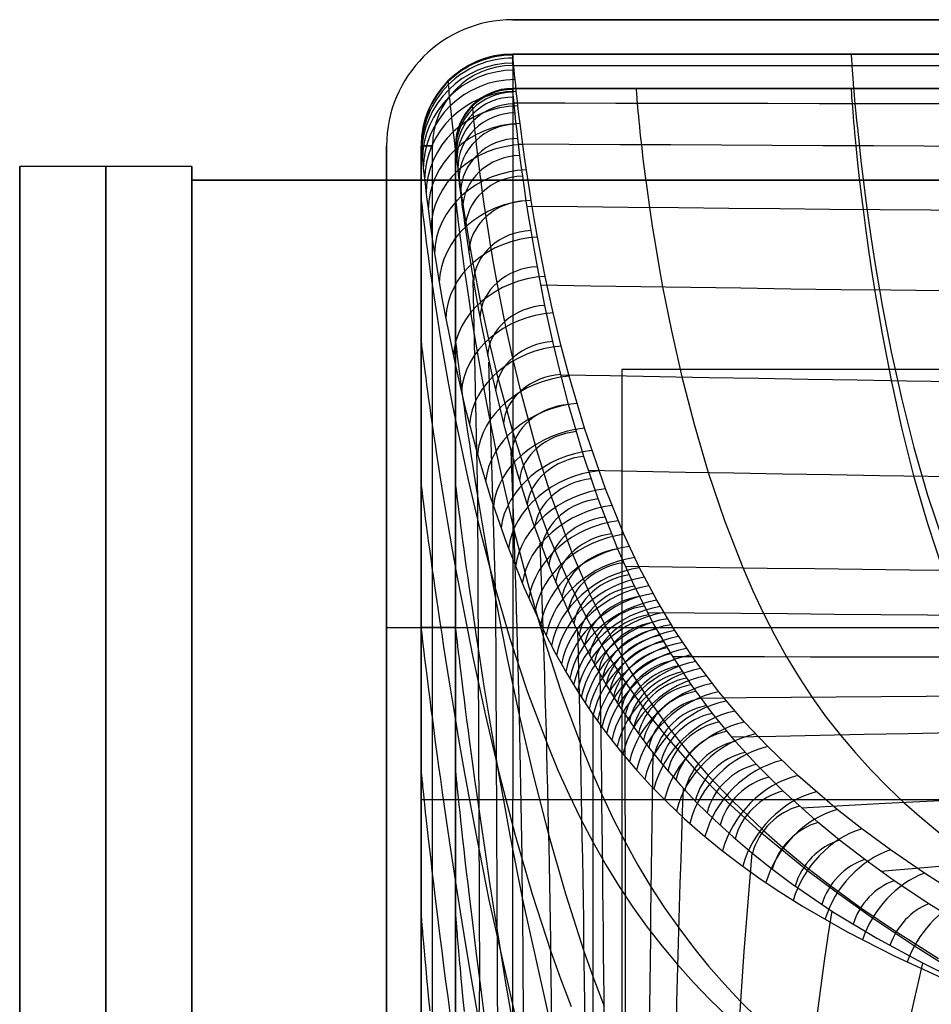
# Model space of a CAD drawing. Extents: x -288 to 235, y -508 to 198.
# Tile 23 of 34: x -185 to -106, y 112 to 198. Entities that reach past the tile are written whole.
import ezdxf

# ---------------------------------------------------------------- set-up
doc = ezdxf.new("R2010")
doc.units = 0
doc.layers.add('STANDARD', color=7, linetype='CONTINUOUS')

msp = doc.modelspace()

# ---------------------------------------------------------------- linework, layer by layer
at = {"layer": 'STANDARD', "color": 7}
for p, q in [((-142, 198, 353), (142, 198, 353)), ((142, 198, 376), (-142, 198, 376)), ((-142, 198, 376), (-142, 198, 353)), ((-142, 198, 364.5), (142, 198, 364.5)), ((142, 195, 353), (-142, 195, 353)), ((-142, 195, 344), (-142, 195, 353)), ((-142, 195, 344), (142, 195, 344)), ((-142, 195, 348.5), (142, 195, 348.5)), ((142, 195, 376), (-142, 195, 376)), ((142, 195, 891), (-142, 195, 891)), ((-142, 195, 891), (-142, 195, 550)), ((-142, 195, 550), (142, 195, 550)), ((-142, 195, 545), (-142, 195, 376)), ((142, 195, 545), (-142, 195, 545)), ((-142, 195, 720.5), (142, 195, 720.5)), ((-142, 195, 460.5), (142, 195, 460.5)), ((-142, 194, 549), (142, 194, 549)), ((-142, 194, 546), (142, 194, 546)), ((-147.657, 192.657, 344), (-147.657, 192.657, 353)), ((-142, 192, 353), (142, 192, 353)), ((-142, 192, 344), (142, 192, 344)), ((-142, 192, 344), (-142, 192, 353)), ((142, 192, 348.5), (-142, 192, 348.5)), ((-142, 192, 549), (-142, 192, 546)), ((142, 192, 549), (-142, 192, 549)), ((-142, 192, 546), (142, 192, 546)), ((142, 192, 547.5), (-142, 192, 547.5)), ((-145.535, 190.535, 344), (-145.535, 190.535, 353)), ((-153, 103, 353), (-153, 187, 353)), ((-153, 187, 376), (-153, 103, 376)), ((-153, 187, 376), (-153, 187, 353)), ((-153, 187, 364.5), (-153, 103, 364.5)), ((-150, 187, 353), (-150, 103, 353)), ((-150, 187, 344), (-150, 187, 353)), ((-150, 103, 344), (-150, 187, 344)), ((-150, 103, 348.5), (-150, 187, 348.5)), ((-150, 187, 376), (-150, 103, 376)), ((-150, 187, 550), (-150, 187, 891)), ((-150, 187, 550), (-150, 103, 550)), ((-150, 187, 376), (-150, 187, 545)), ((-150, 103, 545), (-150, 187, 545)), ((-150, 103, 749), (-150, 187, 749)), ((-150, 103, 460.5), (-150, 187, 460.5)), ((-149, 103, 549), (-149, 187, 549)), ((-149, 103, 546), (-149, 187, 546)), ((-147, 103, 353), (-147, 187, 353)), ((-147, 103, 344), (-147, 187, 344)), ((-147, 187, 344), (-147, 187, 353)), ((-147, 187, 348.5), (-147, 103, 348.5)), ((-147, 187, 546), (-147, 187, 549)), ((-147, 103, 549), (-147, 187, 549)), ((-147, 187, 546), (-147, 103, 546)), ((-147, 103, 547.5), (-147, 187, 547.5)), ((-153, 145, 353), (-150, 145, 353)), ((-153, 145, 376), (153, 145, 376)), ((-153, 145, 353), (-153, 145, 376)), ((-150, 145, 344), (-150, 145, 353)), ((-150, 145, 376), (150, 145, 376)), ((-150, 145, 376), (-150, 145, 545)), ((-147, 145, 549), (-149, 145, 549)), ((-147, 145, 546), (-149, 145, 546)), ((-147, 145, 353), (147, 145, 353)), ((-147, 145, 344), (-147, 145, 353)), ((-147, 145, 549), (-147, 145, 546)), ((-128.038, 145, 244), (128.038, 145, 244)), ((-150, 139, 550), (-150, 139, 947.285)), ((-135, 12.793, 244), (-135, 137.396, 244)), ((-150, 130, 948), (-150, 91, 948)), ((-142, 130, 956), (142, 130, 956)), ((-142, 91, 956), (-142, 130, 956))]:
    msp.add_line(p, q, dxfattribs=at)
at = {"layer": 'STANDARD', "color": 253}
for p, q in [((-185, -185.2, 99.2), (-185, 185.2, 99.2)), ((-185, 185.2, 99.2), (-185, 185.2, -1.2)), ((-185, 185.2, -1.2), (-185, -185.2, -1.2)), ((-170, 185.2, -1.2), (-185, 185.2, -1.2)), ((-170, 185.2, 99.2), (-185, 185.2, 99.2)), ((-185, 185.2, 49), (-185, 42, 49)), ((-170, 185.2, 49), (-185, 185.2, 49)), ((-177.5, -185.2, -1.2), (-177.5, 185.2, -1.2)), ((-177.5, 185.2, -1.2), (-177.5, 185.2, 99.2)), ((-177.5, 185.2, 99.2), (-177.5, -185.2, 99.2)), ((-170, -185.2, -1.2), (-170, 185.2, -1.2)), ((-170, 185.2, -1.2), (-170, 185.2, 99.2)), ((-170, 185.2, 99.2), (-170, -185.2, 99.2)), ((-170, -185.2, 49), (-170, 185.2, 49)), ((170, 184, 98), (-170, 184, 98)), ((-170, 184, 98), (-170, -184, 98)), ((-170, 184), (170, 184)), ((-170, 184, 98), (-170, 184)), ((-170, -184), (-170, 184)), ((-170, 184, 49), (-21.5, 184, 49)), ((-170, -184, 49), (-170, 184, 49)), ((132.5, 167.5, 114), (-132.5, 167.5, 114)), ((-132.5, 167.5, 114), (-132.5, -97.5, 114)), ((132.5, 167.5, 98), (-132.5, 167.5, 98)), ((-132.5, 167.5, 98), (-132.5, 167.5, 114)), ((-132.5, 167.5, 98), (-132.5, -97.5, 98)), ((132.5, 167.5, 106), (-132.5, 167.5, 106)), ((-132.5, 167.5, 106), (-132.5, -97.5, 106))]:
    msp.add_line(p, q, dxfattribs=at)
at = {"layer": 'STANDARD', "color": 7, "extrusion": (1, 2.12681e-05, 1.15351e-06)}
msp.add_lwpolyline([(100.629, 325.285), (185.461, 329.886)], dxfattribs=at)
at = {"layer": 'STANDARD', "color": 7, "extrusion": (0.787637, 0.048608, -0.614219)}
msp.add_lwpolyline([(103.271, 158.268), (145.689, 163.043), (189.995, 166.943)], dxfattribs=at)
at = {"layer": 'STANDARD', "color": 7}
for points in [[(-102.615, 121.339, 194.326), (-106.104, 123.587, 200.048), (-109.05, 125.614, 205.055), (-111.557, 127.458, 209.462), (-113.705, 129.143, 213.356), (-117.155, 132.104, 219.891), (-119.771, 134.613, 225.117), (-121.798, 136.758, 229.365), (-124.042, 139.388, 234.315), (-126.046, 142.026, 239.009), (-127.867, 144.728, 243.556), (-129.443, 147.372, 247.776), (-130.937, 150.207, 252.108), (-132.303, 153.13, 256.425), (-133.921, 157.079, 262.099), (-135.761, 162.372, 269.579), (-137.096, 166.912, 276.018), (-137.783, 169.538, 279.808), (-138.476, 172.435, 284.085), (-139.167, 175.617, 288.957), (-139.834, 179.038, 294.487), (-140.124, 180.66, 297.254), (-140.391, 182.237, 300.063), (-140.608, 183.588, 302.581), (-140.808, 184.893, 305.134), (-140.972, 186.02, 307.454), (-141.123, 187.103, 309.805), (-141.249, 188.047, 311.977), (-141.364, 188.948, 314.177), (-141.461, 189.738, 316.235), (-141.55, 190.484, 318.316), (-141.624, 191.14, 320.285), (-141.692, 191.753, 322.274), (-141.749, 192.291, 324.174), (-141.799, 192.785, 326.09), (-141.842, 193.215, 327.937), (-141.879, 193.603, 329.797), (-141.909, 193.934, 331.604), (-141.935, 194.223, 333.421), (-141.956, 194.462, 335.197), (-141.973, 194.657, 336.98), (-141.985, 194.807, 338.736), (-141.993, 194.915, 340.497), (-141.998, 194.979, 342.247), (-142, 195, 344)], [(-112.5, 195, 344), (-112.499, 194.977, 342.195), (-112.495, 194.91, 340.403), (-112.488, 194.798, 338.624), (-112.478, 194.644, 336.859), (-112.465, 194.447, 335.106), (-112.449, 194.21, 333.365), (-112.43, 193.933, 331.636), (-112.407, 193.617, 329.919), (-112.381, 193.264, 328.214), (-112.35, 192.873, 326.52), (-112.316, 192.447, 324.837), (-112.278, 191.986, 323.164), (-112.235, 191.491, 321.502), (-112.189, 190.963, 319.85), (-112.137, 190.403, 318.208), (-112.081, 189.813, 316.576), (-112.021, 189.193, 314.953), (-111.955, 188.544, 313.338), (-111.809, 187.164, 310.136), (-111.641, 185.681, 306.966), (-111.452, 184.103, 303.827), (-111.238, 182.437, 300.715), (-111, 180.694, 297.63), (-110.737, 178.879, 294.569), (-110.446, 177.001, 291.529), (-109.781, 173.09, 285.505), (-108.995, 169.025, 279.54), (-108.079, 164.87, 273.617), (-107.026, 160.689, 267.717), (-105.825, 156.547, 261.824), (-104.468, 152.509, 255.918)], [(-147.657, 192.657, 344), (-147.655, 192.636, 342.293), (-147.65, 192.573, 340.587), (-147.642, 192.468, 338.871), (-147.63, 192.321, 337.158), (-147.613, 192.129, 335.417), (-147.592, 191.895, 333.683), (-147.566, 191.611, 331.906), (-147.536, 191.285, 330.138), (-147.499, 190.903, 328.316), (-147.456, 190.479, 326.506), (-147.405, 189.991, 324.626), (-147.348, 189.46, 322.759), (-147.281, 188.854, 320.803), (-147.206, 188.205, 318.864), (-147.118, 187.465, 316.812), (-147.02, 186.682, 314.78), (-146.905, 185.787, 312.605), (-146.778, 184.847, 310.454), (-146.627, 183.769, 308.123), (-146.462, 182.645, 305.819), (-146.261, 181.341, 303.279), (-146.043, 179.99, 300.771), (-145.774, 178.41, 297.968), (-145.481, 176.782, 295.2), (-144.809, 173.342, 289.655), (-144.11, 170.131, 284.753), (-143.408, 167.201, 280.436), (-142.024, 162.12, 273.162), (-140.7, 157.934, 267.255), (-138.892, 153.03, 260.295), (-137.324, 149.377, 254.991), (-135.575, 145.834, 249.666), (-133.908, 142.884, 245.029), (-132.18, 140.191, 240.576), (-130.421, 137.742, 236.325), (-128.604, 135.454, 232.173), (-125.966, 132.476, 226.498), (-123.591, 130.071, 221.682), (-120.468, 127.211, 215.69), (-116.313, 123.811, 208.209), (-113.699, 121.852, 203.742), (-110.62, 119.682, 198.687), (-106.964, 117.257, 192.943), (-102.602, 114.522, 186.415)], [(-102.156, 118.682, 195.641), (-105.731, 120.905, 201.34), (-108.745, 122.921, 206.341), (-111.306, 124.761, 210.75), (-113.496, 126.446, 214.655), (-115.376, 127.991, 218.117), (-118.433, 130.737, 224.002), (-120.757, 133.063, 228.724), (-122.583, 135.073, 232.619), (-124.586, 137.505, 237.113), (-126.439, 140.017, 241.521), (-128.192, 142.691, 245.972), (-129.783, 145.442, 250.319), (-131.395, 148.609, 255.111), (-132.842, 151.841, 259.839), (-134.544, 156.215, 266.079), (-135.796, 159.921, 271.309), (-137.13, 164.45, 277.732), (-137.815, 167.063, 281.502), (-138.506, 169.937, 285.746), (-139.193, 173.087, 290.569), (-139.856, 176.462, 296.024), (-140.144, 178.057, 298.747), (-140.408, 179.606, 301.505), (-140.623, 180.93, 303.973), (-140.821, 182.208, 306.471), (-140.984, 183.309, 308.737), (-141.133, 184.364, 311.029), (-141.258, 185.284, 313.144), (-141.372, 186.159, 315.282), (-141.468, 186.925, 317.279), (-141.555, 187.649, 319.296), (-141.629, 188.284, 321.201), (-141.695, 188.876, 323.123), (-141.752, 189.395, 324.957), (-141.801, 189.871, 326.805), (-141.844, 190.286, 328.583), (-141.88, 190.659, 330.373), (-141.91, 190.977, 332.11), (-141.936, 191.255, 333.856), (-141.957, 191.484, 335.56), (-141.973, 191.671, 337.271), (-141.985, 191.815, 338.955), (-141.993, 191.918, 340.643), (-141.998, 191.979, 342.321), (-142, 192, 344)], [(-131.25, 192, 344), (-131.249, 191.979, 342.288), (-131.244, 191.915, 340.587), (-131.237, 191.811, 338.898), (-131.227, 191.666, 337.22), (-131.213, 191.481, 335.552), (-131.195, 191.258, 333.894), (-131.174, 190.998, 332.246), (-131.149, 190.7, 330.607), (-131.12, 190.366, 328.977), (-131.087, 189.997, 327.356), (-131.05, 189.594, 325.743), (-131.007, 189.158, 324.138), (-130.96, 188.688, 322.54), (-130.909, 188.187, 320.95), (-130.852, 187.655, 319.368), (-130.79, 187.093, 317.791), (-130.649, 185.881, 314.658), (-130.485, 184.56, 311.549), (-130.296, 183.135, 308.462), (-130.082, 181.613, 305.396), (-129.84, 180.003, 302.348), (-129.569, 178.311, 299.317), (-129.268, 176.544, 296.302), (-128.936, 174.71, 293.299), (-128.17, 170.872, 287.328), (-127.261, 166.854, 281.388), (-126.196, 162.719, 275.466), (-124.964, 158.527, 269.545), (-123.553, 154.341, 263.61), (-121.951, 150.221, 257.644), (-121.074, 148.205, 254.643), (-120.146, 146.229, 251.628), (-119.163, 144.301, 248.596), (-118.125, 142.429, 245.547), (-117.036, 140.631, 242.496), (-115.89, 138.896, 239.431), (-114.689, 137.225, 236.355), (-113.433, 135.613, 233.268), (-112.122, 134.059, 230.172), (-110.756, 132.56, 227.066), (-109.336, 131.113, 223.953), (-107.863, 129.716, 220.833), (-106.336, 128.366, 217.706), (-104.756, 127.061, 214.574)], [(-112.5, 192, 344), (-112.499, 191.978, 342.27), (-112.495, 191.913, 340.554), (-112.488, 191.807, 338.849), (-112.478, 191.659, 337.156), (-112.466, 191.47, 335.475), (-112.45, 191.243, 333.805), (-112.431, 190.977, 332.145), (-112.408, 190.673, 330.496), (-112.382, 190.333, 328.856), (-112.351, 189.957, 327.225), (-112.318, 189.547, 325.604), (-112.28, 189.102, 323.991), (-112.238, 188.624, 322.387), (-112.191, 188.114, 320.791), (-112.14, 187.573, 319.202), (-112.085, 187.001, 317.621), (-112.025, 186.4, 316.048), (-111.96, 185.77, 314.481), (-111.815, 184.428, 311.366), (-111.649, 182.982, 308.276), (-111.461, 181.44, 305.209), (-111.25, 179.809, 302.162), (-111.014, 178.097, 299.133), (-110.752, 176.312, 296.122), (-110.464, 174.461, 293.125), (-109.802, 170.594, 287.168), (-109.019, 166.559, 281.248), (-108.106, 162.419, 275.346), (-107.053, 158.238, 269.447), (-105.851, 154.082, 263.533), (-104.49, 150.014, 257.585)], [(-145.536, 190.536, 344), (-145.534, 190.515, 342.349), (-145.529, 190.455, 340.699), (-145.521, 190.353, 339.039), (-145.508, 190.211, 337.382), (-145.492, 190.026, 335.698), (-145.472, 189.799, 334.019), (-145.446, 189.525, 332.299), (-145.416, 189.21, 330.586), (-145.379, 188.841, 328.821), (-145.337, 188.43, 327.065), (-145.287, 187.958, 325.24), (-145.231, 187.443, 323.426), (-145.164, 186.855, 321.525), (-145.09, 186.224, 319.638), (-145.003, 185.505, 317.639), (-144.907, 184.742, 315.658), (-144.793, 183.871, 313.536), (-144.668, 182.954, 311.435), (-144.518, 181.902, 309.155), (-144.355, 180.803, 306.899), (-144.156, 179.526, 304.409), (-143.941, 178.202, 301.948), (-143.675, 176.651, 299.192), (-143.385, 175.052, 296.469), (-142.719, 171.665, 291.005), (-142.027, 168.497, 286.164), (-141.33, 165.602, 281.895), (-139.957, 160.57, 274.688), (-138.643, 156.416, 268.825), (-136.847, 151.54, 261.907), (-135.287, 147.902, 256.627), (-133.548, 144.367, 251.321), (-131.888, 141.419, 246.694), (-130.166, 138.726, 242.249), (-128.412, 136.279, 238.005), (-126.597, 133.997, 233.861), (-124.95, 132.104, 230.281), (-122.845, 129.887, 225.917), (-120.124, 127.292, 220.569), (-118.45, 125.821, 217.421), (-116.524, 124.226, 213.914), (-114.279, 122.481, 209.967), (-111.65, 120.569, 205.519), (-108.554, 118.465, 200.489), (-104.874, 116.131, 194.776)], [(-150, 187, 344), (-149.998, 186.974, 342.183), (-149.991, 186.897, 340.379), (-149.98, 186.771, 338.59), (-149.965, 186.597, 336.814), (-149.944, 186.377, 335.051), (-149.919, 186.111, 333.301), (-149.888, 185.802, 331.564), (-149.852, 185.451, 329.839), (-149.811, 185.06, 328.127), (-149.764, 184.629, 326.426), (-149.712, 184.16, 324.737), (-149.654, 183.656, 323.059), (-149.589, 183.116, 321.392), (-149.519, 182.543, 319.735), (-149.442, 181.939, 318.09), (-149.359, 181.303, 316.454), (-149.174, 179.948, 313.213), (-148.961, 178.488, 310.01), (-148.72, 176.933, 306.842), (-148.45, 175.295, 303.709), (-148.151, 173.583, 300.607), (-147.82, 171.809, 297.534), (-147.063, 168.105, 291.466), (-146.169, 164.251, 285.482), (-145.129, 160.306, 279.562), (-143.93, 156.327, 273.684), (-142.561, 152.361, 267.827), (-141.007, 148.455, 261.969), (-139.253, 144.651, 256.092), (-138.296, 142.801, 253.141), (-137.283, 140.991, 250.179), (-136.213, 139.228, 247.204), (-135.083, 137.515, 244.213), (-133.891, 135.857, 241.205), (-132.638, 134.251, 238.181), (-131.324, 132.696, 235.141), (-129.949, 131.19, 232.086), (-128.512, 129.731, 229.018), (-127.014, 128.318, 225.937), (-125.456, 126.949, 222.844), (-123.836, 125.623, 219.741), (-122.156, 124.338, 216.627), (-120.416, 123.092, 213.504), (-118.614, 121.883, 210.373), (-116.75, 120.71, 207.234), (-112.839, 118.462, 200.935), (-108.678, 116.33, 194.616), (-104.264, 114.3, 188.282)], [(-147, 187, 344), (-146.998, 186.974, 342.19), (-146.991, 186.896, 340.381), (-146.98, 186.768, 338.573), (-146.964, 186.59, 336.769), (-146.943, 186.363, 334.968), (-146.916, 186.088, 333.173), (-146.884, 185.765, 331.383), (-146.846, 185.396, 329.601), (-146.803, 184.982, 327.826), (-146.752, 184.524, 326.06), (-146.696, 184.024, 324.303), (-146.633, 183.485, 322.555), (-146.563, 182.907, 320.817), (-146.487, 182.292, 319.089), (-146.403, 181.643, 317.371), (-146.312, 180.96, 315.663), (-146.214, 180.245, 313.966), (-146.109, 179.501, 312.28), (-145.875, 177.929, 308.939), (-145.61, 176.256, 305.638), (-145.313, 174.495, 302.374), (-144.982, 172.659, 299.146), (-144.616, 170.757, 295.951), (-143.777, 166.793, 289.641), (-142.782, 162.678, 283.417), (-141.619, 158.475, 277.248), (-140.271, 154.243, 271.106), (-138.722, 150.037, 264.964), (-136.953, 145.91, 258.8), (-135.98, 143.894, 255.703), (-134.945, 141.918, 252.594), (-133.846, 139.99, 249.47), (-132.682, 138.118, 246.33), (-131.451, 136.309, 243.177), (-130.157, 134.563, 240.017), (-128.8, 132.88, 236.853), (-127.384, 131.258, 233.687), (-125.908, 129.695, 230.522), (-124.375, 128.189, 227.359), (-122.787, 126.737, 224.202), (-121.146, 125.338, 221.052), (-119.453, 123.989, 217.911), (-117.709, 122.687, 214.782), (-114.079, 120.219, 208.563), (-110.266, 117.912, 202.408), (-106.282, 115.746, 196.327), (-102.137, 113.701, 190.329)], [(-150, 182.5, 344), (-149.998, 182.475, 342.149), (-149.99, 182.399, 340.314), (-149.977, 182.275, 338.495), (-149.959, 182.103, 336.691), (-149.936, 181.884, 334.902), (-149.907, 181.62, 333.128), (-149.873, 181.311, 331.368), (-149.833, 180.959, 329.622), (-149.787, 180.565, 327.89), (-149.735, 180.129, 326.171), (-149.677, 179.654, 324.465), (-149.613, 179.139, 322.772), (-149.542, 178.587, 321.091), (-149.466, 177.998, 319.422), (-149.382, 177.374, 317.765), (-149.292, 176.715, 316.119), (-149.196, 176.022, 314.485), (-149.092, 175.298, 312.861), (-148.982, 174.542, 311.247), (-148.864, 173.756, 309.643), (-148.608, 172.099, 306.464), (-148.322, 170.334, 303.322), (-148.005, 168.472, 300.213), (-147.657, 166.52, 297.135), (-147.277, 164.488, 294.085), (-146.863, 162.385, 291.061), (-145.933, 158, 285.079), (-144.859, 153.435, 279.167), (-143.635, 148.761, 273.305), (-142.252, 144.05, 267.472), (-140.705, 139.373, 261.646), (-138.985, 134.8, 255.806), (-138.058, 132.574, 252.874), (-137.086, 130.402, 249.931), (-136.067, 128.291, 246.974), (-135, 126.25, 244), (-133.891, 124.296, 241.022), (-132.734, 122.418, 238.026), (-131.529, 120.612, 235.013), (-130.278, 118.876, 231.983), (-128.98, 117.207, 228.938), (-127.635, 115.602, 225.878), (-126.244, 114.057, 222.804), (-124.807, 112.571, 219.717), (-123.325, 111.14, 216.618)], [(-147, 182.5, 344), (-146.998, 182.475, 342.157), (-146.99, 182.4, 340.331), (-146.977, 182.276, 338.52), (-146.96, 182.105, 336.725), (-146.936, 181.888, 334.946), (-146.908, 181.625, 333.181), (-146.873, 181.318, 331.431), (-146.834, 180.968, 329.695), (-146.788, 180.576, 327.972), (-146.736, 180.143, 326.264), (-146.679, 179.67, 324.568), (-146.615, 179.158, 322.886), (-146.545, 178.609, 321.216), (-146.469, 178.023, 319.558), (-146.386, 177.401, 317.912), (-146.297, 176.745, 316.277), (-146.201, 176.055, 314.654), (-146.098, 175.334, 313.042), (-145.988, 174.581, 311.44), (-145.872, 173.798, 309.849), (-145.617, 172.147, 306.695), (-145.333, 170.388, 303.579), (-145.019, 168.531, 300.497), (-144.674, 166.584, 297.448), (-144.297, 164.557, 294.428), (-143.887, 162.457, 291.435), (-143.444, 160.294, 288.466), (-142.966, 158.077, 285.52), (-141.904, 153.515, 279.681), (-140.695, 148.84, 273.897), (-139.33, 144.124, 268.147), (-137.804, 139.436, 262.408), (-136.109, 134.848, 256.657), (-135.196, 132.613, 253.771), (-134.238, 130.429, 250.872), (-133.233, 128.305, 247.96), (-132.182, 126.25, 245.03), (-131.089, 124.28, 242.096), (-129.949, 122.383, 239.142), (-128.762, 120.557, 236.17), (-127.528, 118.799, 233.181), (-126.248, 117.107, 230.174), (-124.922, 115.476, 227.153), (-123.55, 113.904, 224.116), (-122.133, 112.388, 221.065), (-120.671, 110.926, 218.001)], [(-145.357, 85.653, 296.719), (-144.886, 114.112, 299.398), (-145.051, 156.275, 302.615), (-145.456, 175.329, 303.895)], [(-150, 170, 344), (-149.997, 169.971, 342.058), (-149.987, 169.886, 340.137), (-149.971, 169.744, 338.237), (-149.947, 169.549, 336.357), (-149.918, 169.301, 334.496), (-149.881, 169.001, 332.655), (-149.838, 168.651, 330.833), (-149.788, 168.251, 329.029), (-149.731, 167.804, 327.243), (-149.668, 167.311, 325.474), (-149.597, 166.772, 323.723), (-149.52, 166.19, 321.988), (-149.436, 165.565, 320.269), (-149.344, 164.898, 318.567), (-149.246, 164.192, 316.879), (-149.14, 163.447, 315.207), (-149.027, 162.664, 313.549), (-148.908, 161.845, 311.905), (-148.781, 160.992, 310.275), (-148.646, 160.105, 308.658), (-148.505, 159.186, 307.054), (-148.356, 158.236, 305.462), (-148.036, 156.248, 302.313), (-147.687, 154.151, 299.209), (-147.307, 151.957, 296.145), (-146.897, 149.675, 293.118), (-146.457, 147.316, 290.125), (-145.483, 142.407, 284.227), (-144.383, 137.314, 278.422), (-143.155, 132.118, 272.682), (-141.795, 126.902, 266.981), (-140.302, 121.75, 261.29), (-138.674, 116.744, 255.581), (-137.808, 114.321, 252.711), (-136.907, 111.966, 249.827)], [(-147, 170, 344), (-146.997, 169.971, 342.068), (-146.987, 169.886, 340.158), (-146.971, 169.745, 338.268), (-146.948, 169.55, 336.399), (-146.918, 169.303, 334.55), (-146.882, 169.003, 332.72), (-146.839, 168.654, 330.909), (-146.79, 168.256, 329.117), (-146.733, 167.81, 327.343), (-146.67, 167.317, 325.586), (-146.6, 166.78, 323.847), (-146.523, 166.199, 322.125), (-146.439, 165.575, 320.42), (-146.349, 164.91, 318.73), (-146.251, 164.205, 317.056), (-146.146, 163.461, 315.396), (-146.034, 162.68, 313.752), (-145.915, 161.863, 312.122), (-145.789, 161.011, 310.505), (-145.656, 160.126, 308.902), (-145.516, 159.208, 307.312), (-145.368, 158.259, 305.734), (-145.051, 156.275, 302.615), (-144.705, 154.181, 299.54), (-144.329, 151.99, 296.506), (-143.923, 149.711, 293.511), (-143.487, 147.354, 290.549), (-143.021, 144.93, 287.619), (-142.523, 142.449, 284.715), (-141.435, 137.358, 278.977), (-140.22, 132.163, 273.305), (-138.876, 126.945, 267.673), (-137.401, 121.788, 262.051), (-135.791, 116.774, 256.41), (-134.935, 114.345, 253.574), (-134.044, 111.984, 250.722)], [(-143.854, 74.869, 285.491), (-143.262, 102.293, 287.63), (-143.487, 147.354, 290.549), (-144.075, 168.143, 291.748)], [(-150, 157.5, 344), (-149.996, 157.468, 341.963), (-149.985, 157.372, 339.952), (-149.966, 157.215, 337.967), (-149.94, 156.997, 336.007), (-149.906, 156.72, 334.071), (-149.865, 156.386, 332.16), (-149.817, 155.996, 330.272), (-149.761, 155.551, 328.407), (-149.697, 155.053, 326.565), (-149.627, 154.503, 324.744), (-149.548, 153.903, 322.945), (-149.463, 153.255, 321.167), (-149.37, 152.559, 319.409), (-149.269, 151.817, 317.671), (-149.161, 151.031, 315.952), (-149.046, 150.203, 314.252), (-148.924, 149.333, 312.569), (-148.794, 148.423, 310.905), (-148.657, 147.474, 309.257), (-148.512, 146.489, 307.626), (-148.36, 145.468, 306.011), (-148.201, 144.413, 304.412), (-148.034, 143.325, 302.827), (-147.86, 142.206, 301.257), (-147.49, 139.881, 298.157), (-147.092, 137.449, 295.108), (-146.664, 134.922, 292.106), (-146.207, 132.311, 289.146), (-145.721, 129.629, 286.224), (-145.206, 126.887, 283.335), (-144.09, 121.268, 277.642), (-141.514, 109.827, 266.467)], [(-147, 157.5, 344), (-146.996, 157.468, 341.974), (-146.985, 157.372, 339.974), (-146.967, 157.215, 338.001), (-146.94, 156.997, 336.053), (-146.907, 156.72, 334.129), (-146.866, 156.386, 332.231), (-146.818, 155.995, 330.355), (-146.762, 155.55, 328.504), (-146.7, 155.052, 326.675), (-146.629, 154.502, 324.868), (-146.552, 153.902, 323.083), (-146.467, 153.254, 321.319), (-146.374, 152.558, 319.575), (-146.275, 151.816, 317.852), (-146.168, 151.03, 316.148), (-146.054, 150.202, 314.463), (-145.932, 149.331, 312.796), (-145.804, 148.421, 311.147), (-145.668, 147.473, 309.515), (-145.524, 146.487, 307.9), (-145.374, 145.467, 306.301), (-145.216, 144.412, 304.718), (-145.051, 143.324, 303.15), (-144.879, 142.205, 301.596), (-144.514, 139.881, 298.53), (-144.119, 137.45, 295.514), (-143.696, 134.923, 292.546), (-143.244, 132.313, 289.619), (-142.764, 129.632, 286.73), (-142.255, 126.89, 283.875), (-141.151, 121.275, 278.246), (-138.603, 109.837, 267.192)], [(-150, 145, 344), (-149.996, 144.965, 341.864), (-149.984, 144.859, 339.76), (-149.965, 144.686, 337.686), (-149.938, 144.446, 335.644), (-149.903, 144.141, 333.63), (-149.86, 143.773, 331.646), (-149.81, 143.343, 329.691), (-149.752, 142.854, 327.763), (-149.686, 142.305, 325.862), (-149.613, 141.701, 323.988), (-149.532, 141.041, 322.14), (-149.443, 140.327, 320.316), (-149.348, 139.562, 318.518), (-149.244, 138.746, 316.743), (-149.133, 137.882, 314.991), (-149.015, 136.971, 313.262), (-148.889, 136.015, 311.555), (-148.755, 135.015, 309.869), (-148.615, 133.973, 308.203), (-148.467, 132.89, 306.558), (-148.311, 131.769, 304.932), (-148.148, 130.61, 303.324), (-147.978, 129.416, 301.735), (-147.801, 128.188, 300.163), (-147.424, 125.637, 297.068), (-147.019, 122.97, 294.034), (-146.585, 120.2, 291.057), (-146.122, 117.34, 288.131), (-145.631, 114.403, 285.251), (-145.112, 111.402, 282.411)], [(-147, 145, 344), (-146.996, 144.964, 341.875), (-146.984, 144.859, 339.782), (-146.965, 144.685, 337.721), (-146.938, 144.445, 335.69), (-146.903, 144.139, 333.689), (-146.861, 143.77, 331.718), (-146.811, 143.339, 329.775), (-146.753, 142.848, 327.861), (-146.688, 142.299, 325.975), (-146.615, 141.693, 324.115), (-146.535, 141.032, 322.281), (-146.448, 140.317, 320.473), (-146.352, 139.55, 318.69), (-146.25, 138.733, 316.931), (-146.14, 137.867, 315.196), (-146.023, 136.954, 313.484), (-145.898, 135.996, 311.794), (-145.766, 134.994, 310.125), (-145.627, 133.951, 308.478), (-145.481, 132.867, 306.851), (-145.327, 131.744, 305.243), (-145.167, 130.584, 303.654), (-144.999, 129.388, 302.084), (-144.824, 128.159, 300.531), (-144.452, 125.605, 297.474), (-144.052, 122.936, 294.479), (-143.624, 120.165, 291.54), (-143.168, 117.304, 288.652), (-142.684, 114.367, 285.809), (-142.172, 111.366, 283.005)], [(-150, 132.5, 344), (-149.996, 132.461, 341.76), (-149.992, 132.413, 340.654), (-149.985, 132.346, 339.557), (-149.977, 132.261, 338.47), (-149.966, 132.157, 337.391), (-149.954, 132.035, 336.322), (-149.94, 131.895, 335.261), (-149.924, 131.737, 334.21), (-149.906, 131.562, 333.166), (-149.887, 131.37, 332.132), (-149.865, 131.16, 331.106), (-149.817, 130.691, 329.079), (-149.761, 130.157, 327.085), (-149.697, 129.558, 325.122), (-149.627, 128.898, 323.191), (-149.548, 128.178, 321.291), (-149.463, 127.4, 319.42), (-149.37, 126.565, 317.579), (-149.269, 125.675, 315.765), (-149.161, 124.733, 313.979), (-149.046, 123.74, 312.219), (-148.924, 122.697, 310.486), (-148.794, 121.607, 308.777), (-148.657, 120.471, 307.093), (-148.512, 119.291, 305.432), (-148.36, 118.07, 303.794), (-148.201, 116.808, 302.179), (-148.034, 115.507, 300.584), (-147.86, 114.17, 299.01), (-147.679, 112.798, 297.455), (-147.49, 111.393, 295.92)], [(-147, 132.5, 344), (-146.999, 132.49, 342.88), (-146.996, 132.461, 341.77), (-146.992, 132.413, 340.669), (-146.985, 132.346, 339.578), (-146.977, 132.26, 338.496), (-146.966, 132.156, 337.423), (-146.954, 132.033, 336.359), (-146.94, 131.892, 335.304), (-146.925, 131.734, 334.258), (-146.907, 131.558, 333.221), (-146.887, 131.365, 332.193), (-146.866, 131.155, 331.173), (-146.843, 130.928, 330.161), (-146.818, 130.684, 329.159), (-146.762, 130.147, 327.178), (-146.699, 129.546, 325.23), (-146.629, 128.884, 323.313), (-146.552, 128.161, 321.428), (-146.467, 127.38, 319.573), (-146.375, 126.542, 317.748), (-146.275, 125.649, 315.951), (-146.169, 124.704, 314.183), (-146.055, 123.707, 312.442), (-145.934, 122.661, 310.727), (-145.805, 121.568, 309.038), (-145.67, 120.429, 307.374), (-145.527, 119.246, 305.734), (-145.378, 118.021, 304.117), (-145.221, 116.756, 302.523), (-145.057, 115.452, 300.95), (-144.886, 114.112, 299.398), (-144.708, 112.737, 297.866), (-144.523, 111.329, 296.353)], [(-109.931, 123.757, 208.363), (-72.852, 126.895, 208.101), (-43.872, 128.506, 207.956), (-14.651, 129.332, 207.88), (14.651, 129.332, 207.88), (43.872, 128.506, 207.956), (72.852, 126.895, 208.101), (109.931, 123.757, 208.363)], [(-150, 120, 344), (-149.999, 119.989, 342.818), (-149.997, 119.958, 341.647), (-149.993, 119.906, 340.487), (-149.987, 119.833, 339.337), (-149.98, 119.74, 338.199), (-149.971, 119.627, 337.071), (-149.96, 119.495, 335.953), (-149.947, 119.343, 334.846), (-149.933, 119.172, 333.749), (-149.918, 118.982, 332.662), (-149.9, 118.773, 331.585), (-149.881, 118.545, 330.518), (-149.861, 118.3, 329.461), (-149.838, 118.036, 328.414), (-149.814, 117.755, 327.376), (-149.788, 117.456, 326.347), (-149.761, 117.14, 325.328), (-149.731, 116.807, 324.318), (-149.701, 116.457, 323.317), (-149.668, 116.09, 322.326), (-149.597, 115.309, 320.369), (-149.52, 114.465, 318.446), (-149.436, 113.559, 316.558), (-149.344, 112.595, 314.702), (-149.246, 111.573, 312.879)], [(-147, 120, 344), (-146.999, 119.989, 342.822), (-146.997, 119.958, 341.655), (-146.993, 119.905, 340.5), (-146.987, 119.832, 339.355), (-146.98, 119.739, 338.221), (-146.971, 119.625, 337.097), (-146.96, 119.492, 335.985), (-146.948, 119.339, 334.882), (-146.934, 119.167, 333.79), (-146.918, 118.976, 332.709), (-146.901, 118.766, 331.637), (-146.882, 118.537, 330.576), (-146.861, 118.29, 329.525), (-146.839, 118.025, 328.483), (-146.815, 117.743, 327.451), (-146.789, 117.442, 326.429), (-146.762, 117.125, 325.417), (-146.733, 116.79, 324.414), (-146.702, 116.438, 323.42), (-146.67, 116.07, 322.435), (-146.636, 115.685, 321.46), (-146.6, 115.285, 320.493), (-146.523, 114.436, 318.587), (-146.44, 113.526, 316.715), (-146.349, 112.557, 314.877), (-146.252, 111.531, 313.072)]]:
    msp.add_polyline3d(points, dxfattribs=at)
for centre, radius, start, end in [((-142, 187, 353), 11, 90, 180), ((-142, 187, 376), 11, 90, 180), ((-142, 187, 364.5), 11, 90, 180), ((-141.999, 186.999, 353), 8.001, 90.004, 179.996), ((-141.999, 186.999, 344), 8.001, 90.004, 179.996), ((-141.999, 186.999, 348.5), 8.001, 90.004, 179.996), ((-142, 187, 891), 8, 90, 180), ((-142, 187, 550), 8, 90, 180), ((-142, 187, 376), 8, 90, 180), ((-142, 187, 545), 8, 90, 180), ((-142, 187, 720.5), 8, 90, 180), ((-142, 187, 460.5), 8, 90, 180), ((-142, 187, 549), 7, 90, 180), ((-142, 187, 546), 7, 90, 180), ((-142, 187, 353), 5, 90.004, 179.996), ((-142, 187, 344), 5, 90, 180), ((-142, 187, 344), 5, 90, 180), ((-142, 187, 348.5), 5, 90.004, 179.996), ((-142, 187, 549), 5, 90, 180), ((-142, 187, 546), 5, 90, 180), ((-142, 187, 547.5), 5, 90, 180)]:
    msp.add_arc(centre, radius, start, end, dxfattribs=at)
at = {"layer": 'STANDARD', "color": 7, "extrusion": (-0.004179, 0.0487, 0.998805)}
for radius, end in [(8, 355.10136), (5, 355.10114)]:
    msp.add_arc((125.494, -181.479, 350.175), radius, 265.10067, end, dxfattribs=at)
at = {"layer": 'STANDARD', "color": 7, "extrusion": (1, 0, 0)}
for centre, radius in [((130, 891, -142), 65), ((130, 891, -150), 57)]:
    msp.add_arc(centre, radius, 0, 90, dxfattribs=at)
at = {"layer": 'STANDARD', "color": 7, "extrusion": (1, -2.84217e-14, 2.84217e-14)}
msp.add_arc((194, 550, -142), 1, 270, 0, dxfattribs=at)
at = {"layer": 'STANDARD', "color": 7, "extrusion": (1, -2.84217e-14, -2.84217e-14)}
msp.add_arc((194, 545, -142), 1, 0, 90, dxfattribs=at)
at = {"layer": 'STANDARD', "color": 7, "extrusion": (-0.008785, 0.097034, 0.995242)}
for radius, end in [(8, 354.84625), (5, 354.84593)]:
    msp.add_arc((124.561, -164.883, 355.512), radius, 264.84607, end, dxfattribs=at)
at = {"layer": 'STANDARD', "color": 7, "extrusion": (-0.013868, 0.144892, 0.98935)}
for radius, end in [(8, 354.57222), (5, 354.5723)]:
    msp.add_arc((123.54, -148.165, 359.98), radius, 264.57744, end, dxfattribs=at)
at = {"layer": 'STANDARD', "color": 7, "extrusion": (-0.019477, 0.192056, 0.981191)}
for radius, end in [(8, 354.27321), (5, 354.27342)]:
    msp.add_arc((122.417, -131.413, 363.539), radius, 264.29175, end, dxfattribs=at)
at = {"layer": 'STANDARD', "color": 7, "extrusion": (-0.025657, 0.238193, 0.970879)}
for radius, end in [(8, 353.94172), (5, 353.94154)]:
    msp.add_arc((121.176, -114.761, 366.152), radius, 263.98576, end, dxfattribs=at)
at = {"layer": 'STANDARD', "color": 7, "extrusion": (-0.032478, 0.28306, 0.958552)}
for radius, end in [(8, 353.56838), (5, 353.56764)]:
    msp.add_arc((119.794, -98.317, 367.795), radius, 263.65457, end, dxfattribs=at)
at = {"layer": 'STANDARD', "color": 7, "extrusion": (-5.0016e-10, 0.97639, -0.216013)}
msp.add_arc((0, 18364.903, 114.784), 18001.399, 269.5483924, 270.4516062, dxfattribs=at)
at = {"layer": 'STANDARD', "color": 7, "extrusion": (-0.040033, 0.326416, 0.944378)}
for radius, end in [(8, 353.14078), (5, 353.13984)]:
    msp.add_arc((118.243, -82.197, 368.454), radius, 263.29147, end, dxfattribs=at)
at = {"layer": 'STANDARD', "color": 7, "extrusion": (-0.048451, 0.368013, 0.928557)}
for radius, end in [(8, 352.64141), (5, 352.64145)]:
    msp.add_arc((116.482, -66.524, 368.115), radius, 262.8871, end, dxfattribs=at)
at = {"layer": 'STANDARD', "color": 7, "extrusion": (0, 1, 0)}
for centre, start, end in [((149, 550, 187), 270, 0), ((149, 545, 187), 0, 90), ((149, 550, 145), 270, 0), ((149, 545, 145), 0, 90)]:
    msp.add_arc(centre, 1, start, end, dxfattribs=at)
at = {"layer": 'STANDARD', "color": 7, "extrusion": (-0.057914, 0.407594, 0.911325)}
for radius, end in [(8, 352.04767), (5, 352.04757)]:
    msp.add_arc((114.453, -51.435, 366.768), radius, 262.42791, end, dxfattribs=at)
at = {"layer": 'STANDARD', "color": 7, "extrusion": (-2.70751e-11, 0.89502, -0.446026)}
msp.add_arc((0, 11143.422, 25.716), 10776.358, 269.247676, 270.752324, dxfattribs=at)
at = {"layer": 'STANDARD', "color": 7, "extrusion": (-0.068687, 0.444846, 0.892969)}
for radius, end in [(8, 351.32367), (5, 351.32073)]:
    msp.add_arc((112.072, -37.092, 364.396), radius, 261.89388, end, dxfattribs=at)
at = {"layer": 'STANDARD', "color": 7, "extrusion": (-0.0812, 0.479425, 0.873818)}
for radius, end in [(8, 350.41288), (5, 350.41139)]:
    msp.add_arc((109.205, -23.678, 360.97), radius, 261.25263, end, dxfattribs=at)
at = {"layer": 'STANDARD', "color": 7, "extrusion": (-5.16257e-11, 0.760513, -0.649322)}
msp.add_arc((0, 8574.193, -60.17), 8225.058, 269.0195071, 270.9804928, dxfattribs=at)
at = {"layer": 'STANDARD', "color": 7, "extrusion": (-0.096036, 0.510586, 0.854447)}
for radius, end in [(8, 349.22957), (5, 349.23038)]:
    msp.add_arc((105.656, -11.541, 356.466), radius, 260.45649, end, dxfattribs=at)
at = {"layer": 'STANDARD', "color": 7, "extrusion": (-0.112002, 0.534642, 0.837624)}
for radius, end in [(8, 347.8304), (5, 347.82989)]:
    msp.add_arc((101.653, -2.168, 351.517), radius, 259.55098, end, dxfattribs=at)
at = {"layer": 'STANDARD', "color": 7, "extrusion": (4.16099e-10, -0.603702, 0.79721)}
msp.add_arc((0, 7225.436, 128.336), 6910.311, 268.8428487, 271.1571518, dxfattribs=at)
at = {"layer": 'STANDARD', "color": 7, "extrusion": (-0.127249, 0.550423, 0.825132)}
for radius, end in [(8, 346.38042), (5, 346.37919)]:
    msp.add_arc((97.655, 3.973, 346.94), radius, 258.63591, end, dxfattribs=at)
at = {"layer": 'STANDARD', "color": 7, "extrusion": (-0.141654, 0.560234, 0.816132)}
for radius, end in [(8, 344.91466), (5, 344.915)]:
    msp.add_arc((93.721, 7.799, 342.859), radius, 257.72473, end, dxfattribs=at)
at = {"layer": 'STANDARD', "color": 7, "extrusion": (-0.155301, 0.565847, 0.809752)}
for radius, end in [(8, 343.44229), (5, 343.44216)]:
    msp.add_arc((89.855, 10.029, 339.244), radius, 256.81892, end, dxfattribs=at)
at = {"layer": 'STANDARD', "color": 7, "extrusion": (1.50741e-09, -0.457398, 0.889262)}
msp.add_arc((0, 6604.824, 173.898), 6329.035, 268.7523275, 271.2476749, dxfattribs=at)
at = {"layer": 'STANDARD', "color": 7, "extrusion": (-0.168247, 0.568445, 0.805334)}
for radius, end in [(8, 341.97995), (5, 341.97824)]:
    msp.add_arc((86.062, 11.146, 336.038), radius, 255.92066, end, dxfattribs=at)
at = {"layer": 'STANDARD', "color": 7, "extrusion": (-0.180548, 0.568845, 0.802383)}
for radius, end in [(8, 340.53696), (5, 340.53323)]:
    msp.add_arc((82.344, 11.482, 333.181), radius, 255.03107, end, dxfattribs=at)
at = {"layer": 'STANDARD', "color": 7, "extrusion": (-0.19217, 0.567628, 0.800543)}
for radius, end in [(8, 339.12945), (5, 339.1237)]:
    msp.add_arc((78.728, 11.27, 330.635), radius, 254.15753, end, dxfattribs=at)
at = {"layer": 'STANDARD', "color": 7, "extrusion": (-0.19939, -0.047874, 0.97875)}
msp.add_arc((-446.329, -1315.163, 294.68), 1299.633, 74.241371, 78.583941, dxfattribs=at)
at = {"layer": 'STANDARD', "color": 7, "extrusion": (-0.203082, 0.565249, 0.799532)}
for radius, end in [(8, 337.77055), (5, 337.76301)]:
    msp.add_arc((75.237, 10.688, 328.362), radius, 253.30709, end, dxfattribs=at)
at = {"layer": 'STANDARD', "color": 7, "extrusion": (1.60846e-10, -0.342533, 0.939506)}
msp.add_arc((0, 6827.96, 198.931), 6587.892, 268.822279, 271.1777214, dxfattribs=at)
at = {"layer": 'STANDARD', "color": 7, "extrusion": (-0.213384, 0.562019, 0.799125)}
for radius, end in [(8, 336.45546), (5, 336.4465)]:
    msp.add_arc((71.854, 9.854, 326.308), radius, 252.4765, end, dxfattribs=at)
at = {"layer": 'STANDARD', "color": 7, "extrusion": (-0.223162, 0.55815, 0.799167)}
for radius, end in [(8, 335.17868), (5, 335.1687)]:
    msp.add_arc((68.564, 8.851, 324.429), radius, 251.66239, end, dxfattribs=at)
at = {"layer": 'STANDARD', "color": 7, "extrusion": (-0.23235, 0.553854, 0.799537)}
for radius, end in [(8, 333.95347), (5, 333.94291)]:
    msp.add_arc((65.398, 7.749, 322.715), radius, 250.8737, end, dxfattribs=at)
at = {"layer": 'STANDARD', "color": 7, "extrusion": (-0.240876, 0.549334, 0.800132)}
for radius, end in [(8, 332.79414), (5, 332.78342)]:
    msp.add_arc((62.393, 6.611, 321.162), radius, 250.12054, end, dxfattribs=at)
at = {"layer": 'STANDARD', "color": 7, "extrusion": (-0.070359, -0.029039, 0.997099)}
msp.add_arc((-727.063, -1488.731, 272.984), 1534.006, 65.724293, 69.669421, dxfattribs=at)
at = {"layer": 'STANDARD', "color": 7, "extrusion": (-0.24879, 0.5447, 0.800877)}
for radius, end in [(8, 331.69823), (5, 331.68771)]:
    msp.add_arc((59.545, 5.47, 319.747), radius, 249.40235, end, dxfattribs=at)
at = {"layer": 'STANDARD', "color": 7, "extrusion": (-0.2562, 0.539999, 0.801725)}
for radius, end in [(8, 330.65477), (5, 330.64478)]:
    msp.add_arc((56.826, 4.34, 318.441), radius, 248.7129, end, dxfattribs=at)
at = {"layer": 'STANDARD', "color": 7, "extrusion": (9.08058e-12, -0.289795, 0.957089)}
msp.add_arc((0, 9177.932, 203.051), 8960.331, 269.1546421, 270.845358, dxfattribs=at)
at = {"layer": 'STANDARD', "color": 7, "extrusion": (-0.263221, 0.53523, 0.802648)}
for radius, end in [(8, 329.6498), (5, 329.64063)]:
    msp.add_arc((54.2, 3.222, 317.215), radius, 248.04369, end, dxfattribs=at)
at = {"layer": 'STANDARD', "color": 7, "extrusion": (-0.26991, 0.530412, 0.803624)}
for radius, end in [(8, 328.67747), (5, 328.66939)]:
    msp.add_arc((51.653, 2.123, 316.056), radius, 247.39142, end, dxfattribs=at)
at = {"layer": 'STANDARD', "color": 7, "extrusion": (-0.276119, 0.525704, 0.804608)}
for radius, end in [(8, 327.76125), (5, 327.75446)]:
    msp.add_arc((49.246, 1.077, 314.984), radius, 246.77252, end, dxfattribs=at)
at = {"layer": 'STANDARD', "color": 7, "extrusion": (-0.281706, 0.521277, 0.80555)}
for radius, end in [(8, 326.92547), (5, 326.92008)]:
    msp.add_arc((47.047, 0.119, 314.021), radius, 246.20439, end, dxfattribs=at)
at = {"layer": 'STANDARD', "color": 7, "extrusion": (-0.286776, 0.517108, 0.806448)}
for radius, end in [(8, 326.15742), (5, 326.1535)]:
    msp.add_arc((45.021, -0.761, 313.147), radius, 245.67933, end, dxfattribs=at)
at = {"layer": 'STANDARD', "color": 7, "extrusion": (-0.291557, 0.513043, 0.80733)}
for radius, end in [(8, 325.42448), (5, 325.42215)]:
    msp.add_arc((43.085, -1.599, 312.322), radius, 245.17567, end, dxfattribs=at)
at = {"layer": 'STANDARD', "color": 7, "extrusion": (-0.296271, 0.50891, 0.808229)}
for radius, end in [(8, 324.69341), (5, 324.69281)]:
    msp.add_arc((41.151, -2.429, 311.507), radius, 244.67079, end, dxfattribs=at)
at = {"layer": 'STANDARD', "color": 7, "extrusion": (4.59991e-10, -0.343997, 0.938971)}
msp.add_arc((0, 13930.016, 185.967), 13706.683, 269.4555421, 270.5444596, dxfattribs=at)
at = {"layer": 'STANDARD', "color": 7, "extrusion": (-0.301031, 0.504612, 0.809164)}
for radius, end in [(8, 323.94654), (5, 323.94787)]:
    msp.add_arc((39.172, -3.271, 310.68), radius, 244.15245, end, dxfattribs=at)
at = {"layer": 'STANDARD', "color": 7, "extrusion": (-0.305831, 0.500151, 0.810133)}
for radius, end in [(8, 323.18406), (5, 323.18726)]:
    msp.add_arc((37.149, -4.121, 309.843), radius, 243.62081, end, dxfattribs=at)
at = {"layer": 'STANDARD', "color": 7, "extrusion": (0.093264, -0.011845, 0.995571)}
msp.add_arc((-239.049, 2554.317, 241.227), 2405.3, 276.002968, 278.735892, dxfattribs=at)
at = {"layer": 'STANDARD', "color": 7, "extrusion": (-0.310641, 0.495572, 0.811116)}
for radius, end in [(8, 322.41047), (5, 322.41504)]:
    msp.add_arc((35.097, -4.965, 308.996), radius, 243.08004, end, dxfattribs=at)
at = {"layer": 'STANDARD', "color": 7, "extrusion": (-0.315445, 0.490996, 0.812045)}
for radius, end in [(8, 321.63393), (5, 321.63942)]:
    msp.add_arc((33.04, -5.764, 308.137), radius, 242.5392, end, dxfattribs=at)
at = {"layer": 'STANDARD', "color": 7, "extrusion": (-0.320323, 0.486352, 0.81293)}
for radius, end in [(8, 320.84096), (5, 320.84698)]:
    msp.add_arc((30.946, -6.526, 307.245), radius, 241.98995, end, dxfattribs=at)
at = {"layer": 'STANDARD', "color": 7, "extrusion": (-0.3254, 0.481515, 0.813792)}
for radius, end in [(8, 320.01009), (5, 320.01628)]:
    msp.add_arc((28.76, -7.269, 306.295), radius, 241.41825, end, dxfattribs=at)
at = {"layer": 'STANDARD', "color": 7, "extrusion": (-0.330708, 0.476457, 0.814629)}
for radius, end in [(8, 319.13549), (5, 319.1415)]:
    msp.add_arc((26.47, -7.99, 305.277), radius, 240.82102, end, dxfattribs=at)
at = {"layer": 'STANDARD', "color": 7, "extrusion": (-0.336199, 0.471223, 0.815426)}
for radius, end in [(8, 318.22413), (5, 318.22962)]:
    msp.add_arc((24.095, -8.676, 304.197), radius, 240.20407, end, dxfattribs=at)
at = {"layer": 'STANDARD', "color": 7, "extrusion": (-3.94579e-11, 0.869035, -0.49475)}
msp.add_arc((0, 41240.187, 2.293), 40956.504, 269.8208803, 270.1791195, dxfattribs=at)
at = {"layer": 'STANDARD', "color": 7, "extrusion": (0.290343, -0.004716, 0.956911)}
msp.add_arc((9.436, 4112.81, 200.47), 3911.309, 270.140766, 271.893961, dxfattribs=at)
at = {"layer": 'STANDARD', "color": 7, "extrusion": (-0.341904, 0.465785, 0.816178)}
for radius, end in [(8, 317.27015), (5, 317.27485)]:
    msp.add_arc((21.625, -9.322, 303.045), radius, 239.56465, end, dxfattribs=at)
at = {"layer": 'STANDARD', "color": 7, "extrusion": (-0.347933, 0.460038, 0.816889)}
for radius, end in [(8, 316.25396), (5, 316.25761)]:
    msp.add_arc((19.012, -9.933, 301.796), radius, 238.89128, end, dxfattribs=at)
at = {"layer": 'STANDARD', "color": 7, "extrusion": (-0.354406, 0.453872, 0.817556)}
for radius, end in [(8, 315.1537), (5, 315.15611)]:
    msp.add_arc((16.206, -10.503, 300.416), radius, 238.17196, end, dxfattribs=at)
at = {"layer": 'STANDARD', "color": 7, "extrusion": (-0.361434, 0.447182, 0.818165)}
for radius, end in [(8, 313.94789), (5, 313.94901)]:
    msp.add_arc((13.162, -11.022, 298.873), radius, 237.39625, end, dxfattribs=at)
at = {"layer": 'STANDARD', "color": 7, "extrusion": (4.64313e-11, 0.305638, 0.952148)}
msp.add_arc((0, 14295.34, 270.425), 14354.883, 269.4987362, 270.5012632, dxfattribs=at)
at = {"layer": 'STANDARD', "color": 7, "extrusion": (-0.369116, 0.43988, 0.818694)}
for radius, end in [(8, 312.61657), (5, 312.61661)]:
    msp.add_arc((9.842, -11.469, 297.132), radius, 236.55643, end, dxfattribs=at)
at = {"layer": 'STANDARD', "color": 7, "extrusion": (0.940974, -1.8231e-05, 0.338478)}
msp.add_arc((79.576, 9155.478, -41.446), 8880.298, 269.5690891, 270.3730357, dxfattribs=at)
at = {"layer": 'STANDARD', "color": 7, "extrusion": (-0.377536, 0.431894, 0.819106)}
for radius, end in [(8, 311.14182), (5, 311.14179)]:
    msp.add_arc((6.217, -11.815, 295.156), radius, 235.64773, end, dxfattribs=at)
at = {"layer": 'STANDARD', "color": 7, "extrusion": (-0.386757, 0.423177, 0.819354)}
for radius, end in [(8, 309.5108), (5, 309.51081)]:
    msp.add_arc((2.271, -12.019, 292.911), radius, 234.6701, end, dxfattribs=at)
at = {"layer": 'STANDARD', "color": 7, "extrusion": (1.87286e-11, 0.144842, 0.989455)}
msp.add_arc((0, 5701.956, 250.45), 5803.469, 268.7866423, 271.2133573, dxfattribs=at)
at = {"layer": 'STANDARD', "color": 7, "extrusion": (-0.396747, 0.413777, 0.819378)}
for radius, end in [(8, 307.72589), (5, 307.72598)]:
    msp.add_arc((-1.965, -12.034, 290.38), radius, 233.636, end, dxfattribs=at)
at = {"layer": 'STANDARD', "color": 7, "extrusion": (-0.539561, 0.004496, 0.841935)}
msp.add_arc((-103.929, 4063.133, 272.003), 4044.406, 269.587879, 271.417516, dxfattribs=at)
at = {"layer": 'STANDARD', "color": 7, "extrusion": (-0.407455, 0.403766, 0.819117)}
for radius, end in [(8, 305.79306), (5, 305.79327)]:
    msp.add_arc((-6.45, -11.815, 287.551), radius, 232.5624, end, dxfattribs=at)
at = {"layer": 'STANDARD', "color": 7, "extrusion": (-0.419023, 0.393047, 0.818495)}
for radius, end in [(8, 303.68412), (5, 303.68445)]:
    msp.add_arc((-11.213, -11.306, 284.357), radius, 231.45145, end, dxfattribs=at)
at = {"layer": 'STANDARD', "color": 7, "extrusion": (-4.84646e-10, 0.092605, 0.995703)}
msp.add_arc((0, 1997.071, 231.894), 2108.557, 266.823784, 273.176224, dxfattribs=at)
at = {"layer": 'STANDARD', "color": 7, "extrusion": (-0.431646, 0.381494, 0.817401)}
for radius, end in [(8, 301.36027), (5, 301.36071)]:
    msp.add_arc((-16.291, -10.436, 280.706), radius, 230.30863, end, dxfattribs=at)
at = {"layer": 'STANDARD', "color": 7, "extrusion": (-0.300918, 0.007892, 0.953617)}
msp.add_arc((-111.032, 1866.406, 261.67), 1920.774, 269.504893, 273.471239, dxfattribs=at)
at = {"layer": 'STANDARD', "color": 7, "extrusion": (-0.445311, 0.369195, 0.815716)}
for radius, end in [(8, 298.82061), (5, 298.82106)]:
    msp.add_arc((-21.624, -9.134, 276.553), radius, 229.16925, end, dxfattribs=at)
at = {"layer": 'STANDARD', "color": 7, "extrusion": (3.55271e-15, 1, -3.55271e-15)}
msp.add_arc((142, 948, 130), 8, 0, 90, dxfattribs=at)
at = {"layer": 'STANDARD', "color": 7, "extrusion": (-0.460053, 0.356229, 0.813297)}
for radius, end in [(8, 296.05669), (5, 296.05694)]:
    msp.add_arc((-27.15, -7.329, 271.836), radius, 228.07683, end, dxfattribs=at)
at = {"layer": 'STANDARD', "color": 7, "extrusion": (-0.476081, 0.342572, 0.809933)}
for radius, end in [(8, 293.02764), (5, 293.02728)]:
    msp.add_arc((-32.853, -4.923, 266.424), radius, 227.08218, end, dxfattribs=at)
at = {"layer": 'STANDARD', "color": 7, "extrusion": (-0.493469, 0.328395, 0.805385)}
for radius, end in [(8, 289.7173), (5, 289.71648)]:
    msp.add_arc((-38.63, -1.837, 260.213), radius, 226.27636, end, dxfattribs=at)
at = {"layer": 'STANDARD', "color": 7, "extrusion": (-0.158033, 0.011206, 0.98737)}
msp.add_arc((-104.476, 725.083, 238.818), 818.223, 269.160887, 278.830779, dxfattribs=at)
at = {"layer": 'STANDARD', "color": 7, "extrusion": (-0.512347, 0.313928, 0.799344)}
for radius, end in [(8, 286.10031), (5, 286.09886)]:
    msp.add_arc((-44.366, 2.008, 253.066), radius, 225.78929, end, dxfattribs=at)
at = {"layer": 'STANDARD', "color": 7, "extrusion": (-0.532873, 0.299534, 0.791408)}
msp.add_arc((-49.916, 6.678, 244.817), 8, 225.81316, 282.14436, dxfattribs=at)
at = {"layer": 'STANDARD', "color": 7, "extrusion": (-0.103033, 0.011379, 0.994613)}
msp.add_arc((-87.674, 364.806, 220.758), 469.589, 267.63789, 284.8074, dxfattribs=at)
at = {"layer": 'STANDARD', "color": 7, "extrusion": (-0.072481, 0.009431, 0.997325)}
msp.add_arc((-69.324, 197.889, 204.574), 305.186, 264.03118, 290.62993, dxfattribs=at)

doc.saveas('drawing.dxf')
